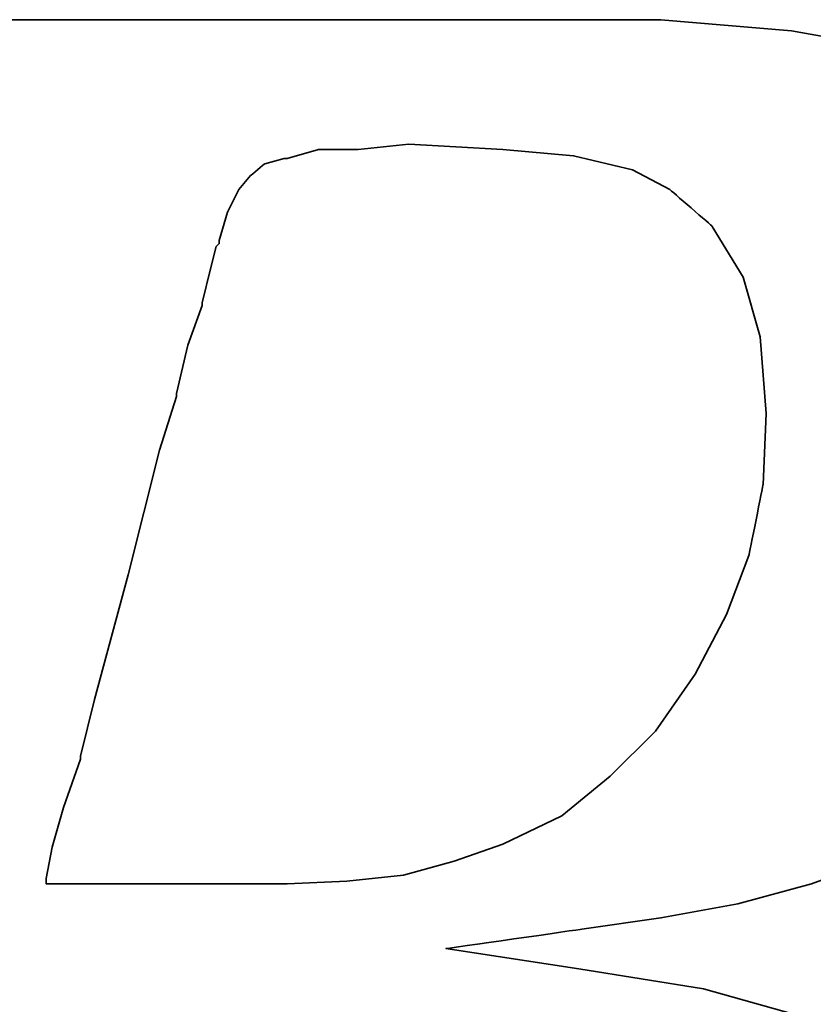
# Model space of a CAD drawing. Extents: x 732 to 1330, y 50 to 540.
# Tile 30 of 45: x 1267.84 to 1269.58, y 185.92 to 188.08. Entities that reach past the tile are written whole.
import ezdxf

# ---------------------------------------------------------------- set-up
doc = ezdxf.new("R2010")
doc.units = 0
doc.header["$MEASUREMENT"] = 0
doc.layers.add('DIM', color=4, linetype='CONTINUOUS')
doc.layers.add('layer 1', color=7, linetype='CONTINUOUS')

# ---------------------------------------------------------------- blocks, each defined once
blk = doc.blocks.new('TBI MOTION logo(完整正式版)')
at = {"layer": 'layer 1', "color": 22, "lineweight": 35}
for points, knots in [([(-64.65375, -6.86375), (-64.65375, -6.86375), (-64.84375, -7.29625), (-64.84375, -7.29625), (-64.84375, -7.29625), (-64.84375, -7.29625), (-64.86875, -7.34375), (-64.86875, -7.34375), (-64.86875, -7.34375), (-64.86875, -7.34375), (-64.86875, -7.36875), (-64.86875, -7.36875), (-64.86875, -7.36875), (-64.86875, -7.36875), (-65.15375, -7.65375), (-65.15375, -7.65375), (-65.15375, -7.65375), (-65.15375, -7.65375), (-65.17875, -7.65375), (-65.17875, -7.65375), (-65.17875, -7.65375), (-65.17875, -7.65375), (-65.20375, -7.67875), (-65.20375, -7.67875), (-65.20375, -7.67875), (-65.20375, -7.67875), (-65.58875, -7.87125), (-65.58875, -7.87125), (-65.58875, -7.87125), (-65.58875, -7.87125), (-65.63375, -7.87125), (-65.63375, -7.87125), (-65.63375, -7.87125), (-65.63375, -7.87125), (-65.65875, -7.89375), (-65.65875, -7.89375), (-65.65875, -7.89375), (-65.65875, -7.89375), (-66.09375, -7.94375), (-66.09375, -7.94375), (-66.09375, -7.94375), (-66.09375, -7.94375), (-66.11375, -7.94375), (-66.11375, -7.94375), (-66.11375, -7.94375), (-66.11375, -7.94375), (-66.16375, -7.94375), (-66.16375, -7.94375), (-66.16375, -7.94375), (-66.16375, -7.94375), (-66.30875, -7.94375), (-66.30875, -7.94375), (-66.30875, -7.94375), (-66.30875, -7.94375), (-66.69375, -7.94375), (-66.69375, -7.94375), (-66.69375, -7.94375), (-66.69375, -7.94375), (-67.07375, -7.94375), (-67.07375, -7.94375), (-67.07375, -7.94375), (-67.07375, -7.94375), (-67.12375, -7.94375), (-67.12375, -7.94375), (-67.12375, -7.94375), (-67.12375, -7.94375), (-67.12375, -7.96625), (-67.12375, -7.96625), (-67.12375, -7.96625), (-67.12375, -7.96625), (-67.14875, -7.99125), (-67.14875, -7.99125), (-67.14875, -7.99125), (-67.14875, -7.99125), (-67.24375, -8.34875), (-67.24375, -8.34875), (-67.24375, -8.34875), (-67.24375, -8.34875), (-67.31375, -8.68625), (-67.31375, -8.68625), (-67.31375, -8.68625), (-67.31375, -8.68625), (-67.26875, -8.68625), (-67.26875, -8.68625), (-67.26875, -8.68625), (-67.26875, -8.68625), (-67.07375, -8.68625), (-67.07375, -8.68625), (-67.07375, -8.68625), (-67.07375, -8.68625), (-66.54875, -8.68625), (-66.54875, -8.68625), (-66.54875, -8.68625), (-66.54875, -8.68625), (-65.82625, -8.68625), (-65.82625, -8.68625), (-65.82625, -8.68625), (-65.82625, -8.68625), (-65.01375, -8.68625), (-65.01375, -8.68625), (-65.01375, -8.68625), (-65.01375, -8.68625), (-64.05375, -8.68625), (-64.05375, -8.68625), (-64.05375, -8.68625), (-64.05375, -8.68625), (-62.08375, -8.68625), (-62.08375, -8.68625), (-62.08375, -8.68625), (-62.08375, -8.68625), (-60.06875, -8.68625), (-60.06875, -8.68625), (-60.06875, -8.68625), (-60.06875, -8.68625), (-59.10875, -8.68625), (-59.10875, -8.68625), (-59.10875, -8.68625), (-59.10875, -8.68625), (-58.29375, -8.68625), (-58.29375, -8.68625), (-58.29375, -8.68625), (-58.29375, -8.68625), (-57.57375, -8.68625), (-57.57375, -8.68625), (-57.57375, -8.68625), (-57.57375, -8.68625), (-57.04875, -8.68625), (-57.04875, -8.68625), (-57.04875, -8.68625), (-57.04875, -8.68625), (-56.85375, -8.68625), (-56.85375, -8.68625), (-56.85375, -8.68625), (-56.85375, -8.68625), (-56.70875, -8.68625), (-56.70875, -8.68625), (-56.70875, -8.68625), (-56.70875, -8.68625), (-56.61375, -8.68625), (-56.61375, -8.68625), (-56.61375, -8.68625), (-56.61375, -8.68625), (-56.56875, -8.68625), (-56.56875, -8.68625), (-56.56875, -8.68625), (-56.56875, -8.68625), (-55.65375, -8.63875), (-55.65375, -8.63875), (-55.65375, -8.63875), (-55.65375, -8.63875), (-54.76875, -8.51875), (-54.76875, -8.51875), (-54.76875, -8.51875), (-54.76875, -8.51875), (-53.90375, -8.30375), (-53.90375, -8.30375), (-53.90375, -8.30375), (-53.90375, -8.30375), (-53.08875, -8.03875), (-53.08875, -8.03875), (-53.08875, -8.03875), (-53.08875, -8.03875), (-52.34375, -7.65375), (-52.34375, -7.65375), (-52.34375, -7.65375), (-52.34375, -7.65375), (-51.69875, -7.29625), (-51.69875, -7.29625), (-51.69875, -7.29625), (-51.69875, -7.29625), (-51.21875, -6.91125), (-51.21875, -6.91125), (-51.21875, -6.91125), (-51.21875, -6.91125), (-50.83375, -6.50375), (-50.83375, -6.50375), (-50.83375, -6.50375), (-50.83375, -6.50375), (-50.44875, -5.94875), (-50.44875, -5.94875), (-50.44875, -5.94875), (-50.44875, -5.94875), (-50.13875, -5.30375), (-50.13875, -5.30375), (-50.13875, -5.30375), (-50.13875, -5.30375), (-49.99375, -4.65375), (-49.99375, -4.65375), (-49.99375, -4.65375), (-49.99375, -4.65375), (-49.92375, -3.98375), (-49.92375, -3.98375), (-49.92375, -3.98375), (-49.92375, -3.98375), (-49.99375, -3.19374), (-49.99375, -3.19374), (-49.99375, -3.19374), (-49.99375, -3.19374), (-50.23374, -2.44874), (-50.23374, -2.44874), (-50.23374, -2.44874), (-50.23374, -2.44874), (-50.59375, -1.87374), (-50.59375, -1.87374), (-50.59375, -1.87374), (-50.59375, -1.87374), (-51.09875, -1.31874), (-51.09875, -1.31874), (-51.09875, -1.31874), (-51.09875, -1.31874), (-51.74375, -0.81875), (-51.74375, -0.81875), (-51.74375, -0.81875), (-51.74375, -0.81875), (-52.53875, -0.48125), (-52.53875, -0.48125), (-52.53875, -0.48125), (-52.53875, -0.48125), (-53.47375, -0.21875), (-53.47375, -0.21875), (-53.47375, -0.21875), (-53.47375, -0.21875), (-54.52875, -0.04874), (-54.52875, -0.04874), (-54.52875, -0.04874), (-54.52875, -0.04874), (-55.65375, 0.12125), (-55.65375, 0.12125), (-55.65375, 0.12125), (-55.65375, 0.12125), (-54.50375, 0.28624), (-54.50375, 0.28624), (-54.50375, 0.28624), (-54.50375, 0.28624), (-53.83375, 0.38124), (-53.83375, 0.38124), (-53.83375, 0.38124), (-53.83375, 0.38124), (-53.18375, 0.50125), (-53.18375, 0.50125), (-53.18375, 0.50125), (-53.18375, 0.50125), (-52.55875, 0.66874), (-52.55875, 0.66874), (-52.55875, 0.66874), (-52.55875, 0.66874), (-52.03375, 0.86124), (-52.03375, 0.86124), (-52.03375, 0.86124), (-52.03375, 0.86124), (-51.50374, 1.03124), (-51.50374, 1.03124), (-51.50374, 1.03124), (-51.50374, 1.03124), (-51.09875, 1.27125), (-51.09875, 1.27125), (-51.09875, 1.27125), (-51.09875, 1.27125), (-50.71375, 1.48624), (-50.71375, 1.48624), (-50.71375, 1.48624), (-50.71375, 1.48624), (-50.37625, 1.77625), (-50.37625, 1.77625), (-50.37625, 1.77625), (-50.37625, 1.77625), (-49.82375, 2.37625), (-49.82375, 2.37625), (-49.82375, 2.37625), (-49.82375, 2.37625), (-49.41875, 2.99625), (-49.41875, 2.99625), (-49.41875, 2.99625), (-49.41875, 2.99625), (-49.22375, 3.76625), (-49.22375, 3.76625), (-49.22375, 3.76625), (-49.22375, 3.76625), (-49.15375, 4.50874), (-49.15375, 4.50874), (-49.15375, 4.50874), (-49.15375, 4.50874), (-49.20375, 5.25125), (-49.20375, 5.25125), (-49.20375, 5.25125), (-49.20375, 5.25125), (-49.41875, 5.92625), (-49.41875, 5.92625), (-49.41875, 5.92625), (-49.41875, 5.92625), (-49.77875, 6.47625), (-49.77875, 6.47625), (-49.77875, 6.47625), (-49.77875, 6.47625), (-50.33125, 7.02624), (-50.33125, 7.02624), (-50.33125, 7.02624), (-50.33125, 7.02624), (-51.00125, 7.43625), (-51.00125, 7.43625), (-51.00125, 7.43625), (-51.00125, 7.43625), (-51.79375, 7.72625), (-51.79375, 7.72625), (-51.79375, 7.72625), (-51.79375, 7.72625), (-52.72875, 7.89124), (-52.72875, 7.89124), (-52.72875, 7.89124), (-52.72875, 7.89124), (-53.83375, 7.98625), (-53.83375, 7.98625), (-53.83375, 7.98625), (-53.83375, 7.98625), (-53.92875, 7.98625), (-53.92875, 7.98625), (-53.92875, 7.98625), (-53.92875, 7.98625), (-54.26375, 7.98625), (-54.26375, 7.98625), (-54.26375, 7.98625), (-54.26375, 7.98625), (-54.74375, 7.98625), (-54.74375, 7.98625), (-54.74375, 7.98625), (-54.74375, 7.98625), (-55.36875, 7.98625), (-55.36875, 7.98625), (-55.36875, 7.98625), (-55.36875, 7.98625), (-56.13375, 7.98625), (-56.13375, 7.98625), (-56.13375, 7.98625), (-56.13375, 7.98625), (-56.94875, 7.98625), (-56.94875, 7.98625), (-56.94875, 7.98625), (-56.94875, 7.98625), (-58.77625, 7.98625), (-58.77625, 7.98625), (-58.77625, 7.98625), (-58.77625, 7.98625), (-60.59875, 7.98625), (-60.59875, 7.98625), (-60.59875, 7.98625), (-60.59875, 7.98625), (-61.41375, 7.98625), (-61.41375, 7.98625), (-61.41375, 7.98625), (-61.41375, 7.98625), (-62.17875, 7.98625), (-62.17875, 7.98625), (-62.17875, 7.98625), (-62.17875, 7.98625), (-62.80375, 7.98625), (-62.80375, 7.98625), (-62.80375, 7.98625), (-62.80375, 7.98625), (-63.30625, 7.98625), (-63.30625, 7.98625), (-63.30625, 7.98625), (-63.30625, 7.98625), (-63.57375, 7.98625), (-63.57375, 7.98625), (-63.57375, 7.98625), (-63.57375, 7.98625), (-63.57375, 7.96375), (-63.57375, 7.96375), (-63.57375, 7.96375), (-63.57375, 7.96375), (-63.59875, 7.94125), (-63.59875, 7.94125), (-63.59875, 7.94125), (-63.59875, 7.94125), (-63.69375, 7.55625), (-63.69375, 7.55625), (-63.69375, 7.55625), (-63.69375, 7.55625), (-63.76375, 7.24624), (-63.76375, 7.24624), (-63.76375, 7.24624), (-63.76375, 7.24624), (-63.23875, 7.24624), (-63.23875, 7.24624), (-63.23875, 7.24624), (-63.23875, 7.24624), (-62.75875, 7.24624), (-62.75875, 7.24624), (-62.75875, 7.24624), (-62.75875, 7.24624), (-62.61125, 7.24624), (-62.61125, 7.24624), (-62.61125, 7.24624), (-62.61125, 7.24624), (-62.56625, 7.24624), (-62.56625, 7.24624), (-62.56625, 7.24624), (-62.56625, 7.24624), (-62.22875, 7.24624), (-62.22875, 7.24624), (-62.22875, 7.24624), (-62.22875, 7.24624), (-62.20375, 7.24624), (-62.20375, 7.24624), (-62.20375, 7.24624), (-62.20375, 7.24624), (-62.17875, 7.21875), (-62.17875, 7.21875), (-62.17875, 7.21875), (-62.17875, 7.21875), (-61.96375, 7.17125), (-61.96375, 7.17125), (-61.96375, 7.17125), (-61.96375, 7.17125), (-61.72375, 7.12624), (-61.72375, 7.12624), (-61.72375, 7.12624), (-61.72375, 7.12624), (-61.70375, 7.12624), (-61.70375, 7.12624), (-61.70375, 7.12624), (-61.70375, 7.12624), (-61.55875, 7.07624), (-61.55875, 7.07624), (-61.55875, 7.07624), (-61.55875, 7.07624), (-61.50875, 7.07624), (-61.50875, 7.07624), (-61.50875, 7.07624), (-61.50875, 7.07624), (-61.48375, 7.02624), (-61.48375, 7.02624), (-61.48375, 7.02624), (-61.48375, 7.02624), (-61.31875, 6.83375), (-61.31875, 6.83375), (-61.31875, 6.83375), (-61.31875, 6.83375), (-61.29375, 6.81125), (-61.29375, 6.81125), (-61.29375, 6.81125), (-61.29375, 6.81125), (-61.29375, 6.78625), (-61.29375, 6.78625), (-61.29375, 6.78625), (-61.29375, 6.78625), (-61.19875, 6.50124), (-61.19875, 6.50124), (-61.19875, 6.50124), (-61.19875, 6.50124), (-61.17375, 6.45124), (-61.17375, 6.45124), (-61.17375, 6.45124), (-61.17375, 6.45124), (-61.19875, 6.40625), (-61.19875, 6.40625), (-61.19875, 6.40625), (-61.19875, 6.40625), (-61.26875, 5.99624), (-61.26875, 5.99624), (-61.26875, 5.99624), (-61.26875, 5.99624), (-61.26875, 5.85125), (-61.26875, 5.85125), (-61.26875, 5.85125), (-61.26875, 5.85125), (-61.26875, 5.82625), (-61.26875, 5.82625), (-61.26875, 5.82625), (-61.26875, 5.82625), (-61.29375, 5.80625), (-61.29375, 5.80625), (-61.29375, 5.80625), (-61.29375, 5.80625), (-61.34125, 5.66125), (-61.34125, 5.66125), (-61.34125, 5.66125), (-61.34125, 5.66125), (-61.41375, 5.44625), (-61.41375, 5.44625), (-61.41375, 5.44625), (-61.41375, 5.44625), (-61.48375, 5.15625), (-61.48375, 5.15625), (-61.48375, 5.15625), (-61.48375, 5.15625), (-61.58375, 4.82124), (-61.58375, 4.82124), (-61.58375, 4.82124), (-61.58375, 4.82124), (-61.79875, 4.00375), (-61.79875, 4.00375), (-61.79875, 4.00375), (-61.79875, 4.00375), (-62.05875, 2.99625), (-62.05875, 2.99625), (-62.05875, 2.99625), (-62.05875, 2.99625), (-62.34875, 1.91625), (-62.34875, 1.91625), (-62.34875, 1.91625), (-62.34875, 1.91625), (-62.97375, -0.41124), (-62.97375, -0.41124), (-62.97375, -0.41124), (-62.97375, -0.41124), (-63.59875, -2.75875), (-63.59875, -2.75875), (-63.59875, -2.75875), (-63.59875, -2.75875), (-63.88375, -3.86374), (-63.88375, -3.86374), (-63.88375, -3.86374), (-63.88375, -3.86374), (-64.14875, -4.82374), (-64.14875, -4.82374), (-64.14875, -4.82374), (-64.14875, -4.82374), (-64.36375, -5.64125), (-64.36375, -5.64125), (-64.36375, -5.64125), (-64.36375, -5.64125), (-64.43625, -5.97625), (-64.43625, -5.97625), (-64.43625, -5.97625), (-64.43625, -5.97625), (-64.50875, -6.28625), (-64.50875, -6.28625), (-64.50875, -6.28625), (-64.50875, -6.28625), (-64.50875, -6.30875), (-64.50875, -6.30875), (-64.50875, -6.30875), (-64.50875, -6.30875), (-64.57875, -6.50375), (-64.57875, -6.50375), (-64.57875, -6.50375), (-64.57875, -6.50375), (-64.62875, -6.69625), (-64.62875, -6.69625), (-64.62875, -6.69625), (-64.62875, -6.69625), (-64.62875, -6.76875), (-64.62875, -6.76875), (-64.62875, -6.76875), (-64.62875, -6.76875), (-64.62875, -6.81375), (-64.62875, -6.81375), (-64.62875, -6.81375), (-64.62875, -6.81375), (-64.62875, -6.83875), (-64.62875, -6.83875), (-64.62875, -6.83875), (-64.62875, -6.83875), (-64.65375, -6.86375), (-64.65375, -6.86375)], [0, 0, 0, 0, 0.0071942, 0.0071942, 0.0071942, 0.0071943, 0.0143885, 0.0143885, 0.0143885, 0.0143885, 0.0215827, 0.0215827, 0.0215827, 0.0215827, 0.028777, 0.028777, 0.028777, 0.028777, 0.0359712, 0.0359712, 0.0359712, 0.0359712, 0.0431655, 0.0431655, 0.0431655, 0.0431655, 0.0503597, 0.0503597, 0.0503597, 0.0503597, 0.057554, 0.057554, 0.057554, 0.057554, 0.0647482, 0.0647482, 0.0647482, 0.0647482, 0.0719424, 0.0719424, 0.0719424, 0.0719425, 0.0791367, 0.0791367, 0.0791367, 0.0791367, 0.0863309, 0.0863309, 0.0863309, 0.0863309, 0.0935252, 0.0935252, 0.0935252, 0.0935252, 0.1007194, 0.1007194, 0.1007194, 0.1007194, 0.1079137, 0.1079137, 0.1079137, 0.1079137, 0.1151079, 0.1151079, 0.1151079, 0.1151079, 0.1223022, 0.1223022, 0.1223022, 0.1223022, 0.1294964, 0.1294964, 0.1294964, 0.1294964, 0.1366906, 0.1366906, 0.1366906, 0.1366907, 0.1438849, 0.1438849, 0.1438849, 0.1438849, 0.1510791, 0.1510791, 0.1510791, 0.1510791, 0.1582734, 0.1582734, 0.1582734, 0.1582734, 0.1654676, 0.1654676, 0.1654676, 0.1654676, 0.1726619, 0.1726619, 0.1726619, 0.1726619, 0.1798561, 0.1798561, 0.1798561, 0.1798561, 0.1870504, 0.1870504, 0.1870504, 0.1870504, 0.1942446, 0.1942446, 0.1942446, 0.1942446, 0.2014388, 0.2014388, 0.2014388, 0.2014389, 0.2086331, 0.2086331, 0.2086331, 0.2086331, 0.2158273, 0.2158273, 0.2158273, 0.2158273, 0.2230216, 0.2230216, 0.2230216, 0.2230216, 0.2302158, 0.2302158, 0.2302158, 0.2302158, 0.2374101, 0.2374101, 0.2374101, 0.2374101, 0.2446043, 0.2446043, 0.2446043, 0.2446043, 0.2517986, 0.2517986, 0.2517986, 0.2517986, 0.2589928, 0.2589928, 0.2589928, 0.2589928, 0.2661871, 0.2661871, 0.2661871, 0.2661871, 0.2733813, 0.2733813, 0.2733813, 0.2733813, 0.2805755, 0.2805755, 0.2805755, 0.2805755, 0.2877698, 0.2877698, 0.2877698, 0.2877698, 0.294964, 0.294964, 0.294964, 0.294964, 0.3021583, 0.3021583, 0.3021583, 0.3021583, 0.3093525, 0.3093525, 0.3093525, 0.3093525, 0.3165468, 0.3165468, 0.3165468, 0.3165468, 0.323741, 0.323741, 0.323741, 0.323741, 0.3309353, 0.3309353, 0.3309353, 0.3309353, 0.3381295, 0.3381295, 0.3381295, 0.3381295, 0.3453237, 0.3453237, 0.3453237, 0.3453238, 0.352518, 0.352518, 0.352518, 0.352518, 0.3597122, 0.3597122, 0.3597122, 0.3597122, 0.3669065, 0.3669065, 0.3669065, 0.3669065, 0.3741007, 0.3741007, 0.3741007, 0.3741007, 0.381295, 0.381295, 0.381295, 0.381295, 0.3884892, 0.3884892, 0.3884892, 0.3884892, 0.3956835, 0.3956835, 0.3956835, 0.3956835, 0.4028777, 0.4028777, 0.4028777, 0.4028777, 0.4100719, 0.4100719, 0.4100719, 0.410072, 0.4172662, 0.4172662, 0.4172662, 0.4172662, 0.4244604, 0.4244604, 0.4244604, 0.4244604, 0.4316547, 0.4316547, 0.4316547, 0.4316547, 0.4388489, 0.4388489, 0.4388489, 0.4388489, 0.4460432, 0.4460432, 0.4460432, 0.4460432, 0.4532374, 0.4532374, 0.4532374, 0.4532374, 0.4604317, 0.4604317, 0.4604317, 0.4604317, 0.4676259, 0.4676259, 0.4676259, 0.4676259, 0.4748201, 0.4748201, 0.4748201, 0.4748202, 0.4820144, 0.4820144, 0.4820144, 0.4820144, 0.4892086, 0.4892086, 0.4892086, 0.4892086, 0.4964029, 0.4964029, 0.4964029, 0.4964029, 0.5035971, 0.5035971, 0.5035971, 0.5035971, 0.5107914, 0.5107914, 0.5107914, 0.5107914, 0.5179856, 0.5179856, 0.5179856, 0.5179856, 0.5251799, 0.5251799, 0.5251799, 0.5251799, 0.5323741, 0.5323741, 0.5323741, 0.5323741, 0.5395683, 0.5395683, 0.5395683, 0.5395684, 0.5467626, 0.5467626, 0.5467626, 0.5467626, 0.5539568, 0.5539568, 0.5539568, 0.5539568, 0.5611511, 0.5611511, 0.5611511, 0.5611511, 0.5683453, 0.5683453, 0.5683453, 0.5683453, 0.5755396, 0.5755396, 0.5755396, 0.5755396, 0.5827338, 0.5827338, 0.5827338, 0.5827338, 0.5899281, 0.5899281, 0.5899281, 0.5899281, 0.5971223, 0.5971223, 0.5971223, 0.5971223, 0.6043165, 0.6043165, 0.6043165, 0.6043166, 0.6115108, 0.6115108, 0.6115108, 0.6115108, 0.618705, 0.618705, 0.618705, 0.618705, 0.6258993, 0.6258993, 0.6258993, 0.6258993, 0.6330935, 0.6330935, 0.6330935, 0.6330935, 0.6402878, 0.6402878, 0.6402878, 0.6402878, 0.647482, 0.647482, 0.647482, 0.647482, 0.6546763, 0.6546763, 0.6546763, 0.6546763, 0.6618705, 0.6618705, 0.6618705, 0.6618705, 0.6690647, 0.6690647, 0.6690647, 0.6690648, 0.676259, 0.676259, 0.676259, 0.676259, 0.6834532, 0.6834532, 0.6834532, 0.6834532, 0.6906475, 0.6906475, 0.6906475, 0.6906475, 0.6978417, 0.6978417, 0.6978417, 0.6978417, 0.705036, 0.705036, 0.705036, 0.705036, 0.7122302, 0.7122302, 0.7122302, 0.7122302, 0.7194245, 0.7194245, 0.7194245, 0.7194245, 0.7266187, 0.7266187, 0.7266187, 0.7266187, 0.7338129, 0.7338129, 0.7338129, 0.733813, 0.7410072, 0.7410072, 0.7410072, 0.7410072, 0.7482014, 0.7482014, 0.7482014, 0.7482014, 0.7553957, 0.7553957, 0.7553957, 0.7553957, 0.7625899, 0.7625899, 0.7625899, 0.7625899, 0.7697842, 0.7697842, 0.7697842, 0.7697842, 0.7769784, 0.7769784, 0.7769784, 0.7769784, 0.7841727, 0.7841727, 0.7841727, 0.7841727, 0.7913669, 0.7913669, 0.7913669, 0.7913669, 0.7985612, 0.7985612, 0.7985612, 0.7985612, 0.8057554, 0.8057554, 0.8057554, 0.8057554, 0.8129496, 0.8129496, 0.8129496, 0.8129497, 0.8201439, 0.8201439, 0.8201439, 0.8201439, 0.8273381, 0.8273381, 0.8273381, 0.8273381, 0.8345324, 0.8345324, 0.8345324, 0.8345324, 0.8417266, 0.8417266, 0.8417266, 0.8417266, 0.8489209, 0.8489209, 0.8489209, 0.8489209, 0.8561151, 0.8561151, 0.8561151, 0.8561151, 0.8633094, 0.8633094, 0.8633094, 0.8633094, 0.8705036, 0.8705036, 0.8705036, 0.8705036, 0.8776978, 0.8776978, 0.8776978, 0.8776979, 0.8848921, 0.8848921, 0.8848921, 0.8848921, 0.8920863, 0.8920863, 0.8920863, 0.8920863, 0.8992806, 0.8992806, 0.8992806, 0.8992806, 0.9064748, 0.9064748, 0.9064748, 0.9064748, 0.9136691, 0.9136691, 0.9136691, 0.9136691, 0.9208633, 0.9208633, 0.9208633, 0.9208633, 0.9280576, 0.9280576, 0.9280576, 0.9280576, 0.9352518, 0.9352518, 0.9352518, 0.9352518, 0.942446, 0.942446, 0.942446, 0.9424461, 0.9496403, 0.9496403, 0.9496403, 0.9496403, 0.9568345, 0.9568345, 0.9568345, 0.9568345, 0.9640288, 0.9640288, 0.9640288, 0.9640288, 0.971223, 0.971223, 0.971223, 0.971223, 0.9784173, 0.9784173, 0.9784173, 0.9784173, 0.9856115, 0.9856115, 0.9856115, 0.9856115, 0.9928058, 0.9928058, 0.9928058, 0.9928058, 1, 1, 1, 1]), ([(-57.50375, 6.35625), (-57.50375, 6.35625), (-57.57375, 6.11625), (-57.57375, 6.11625), (-57.57375, 6.11625), (-57.57375, 6.11625), (-57.57375, 6.09125), (-57.57375, 6.09125), (-57.57375, 6.09125), (-57.57375, 6.09125), (-57.59875, 6.06625), (-57.59875, 6.06625), (-57.59875, 6.06625), (-57.59875, 6.06625), (-57.64875, 5.87625), (-57.64875, 5.87625), (-57.64875, 5.87625), (-57.64875, 5.87625), (-57.71875, 5.58875), (-57.71875, 5.58875), (-57.71875, 5.58875), (-57.71875, 5.58875), (-57.71875, 5.56625), (-57.71875, 5.56625), (-57.71875, 5.56625), (-57.71875, 5.56625), (-57.83875, 5.23125), (-57.83875, 5.23125), (-57.83875, 5.23125), (-57.83875, 5.23125), (-57.93625, 4.82124), (-57.93625, 4.82124), (-57.93625, 4.82124), (-57.93625, 4.82124), (-57.93625, 4.79624), (-57.93625, 4.79624), (-57.93625, 4.79624), (-57.93625, 4.79624), (-58.07875, 4.34125), (-58.07875, 4.34125), (-58.07875, 4.34125), (-58.07875, 4.34125), (-58.34375, 3.28625), (-58.34375, 3.28625), (-58.34375, 3.28625), (-58.34375, 3.28625), (-58.62875, 2.23124), (-58.62875, 2.23124), (-58.62875, 2.23124), (-58.62875, 2.23124), (-58.74875, 1.75125), (-58.74875, 1.75125), (-58.74875, 1.75125), (-58.74875, 1.75125), (-58.74875, 1.72625), (-58.74875, 1.72625), (-58.74875, 1.72625), (-58.74875, 1.72625), (-58.89375, 1.31625), (-58.89375, 1.31625), (-58.89375, 1.31625), (-58.89375, 1.31625), (-58.98875, 0.98124), (-58.98875, 0.98124), (-58.98875, 0.98124), (-58.98875, 0.98124), (-59.03875, 0.71625), (-59.03875, 0.71625), (-59.03875, 0.71625), (-59.03875, 0.71625), (-59.03875, 0.66874), (-59.03875, 0.66874), (-59.03875, 0.66874), (-59.03875, 0.66874), (-58.91875, 0.66874), (-58.91875, 0.66874), (-58.91875, 0.66874), (-58.91875, 0.66874), (-58.53375, 0.66874), (-58.53375, 0.66874), (-58.53375, 0.66874), (-58.53375, 0.66874), (-58.10375, 0.66874), (-58.10375, 0.66874), (-58.10375, 0.66874), (-58.10375, 0.66874), (-57.66875, 0.66874), (-57.66875, 0.66874), (-57.66875, 0.66874), (-57.66875, 0.66874), (-57.33375, 0.66874), (-57.33375, 0.66874), (-57.33375, 0.66874), (-57.33375, 0.66874), (-57.09375, 0.66874), (-57.09375, 0.66874), (-57.09375, 0.66874), (-57.09375, 0.66874), (-56.99875, 0.66874), (-56.99875, 0.66874), (-56.99875, 0.66874), (-56.99875, 0.66874), (-56.49375, 0.69374), (-56.49375, 0.69374), (-56.49375, 0.69374), (-56.49375, 0.69374), (-56.01375, 0.74374), (-56.01375, 0.74374), (-56.01375, 0.74374), (-56.01375, 0.74374), (-55.58375, 0.86124), (-55.58375, 0.86124), (-55.58375, 0.86124), (-55.58375, 0.86124), (-55.17375, 1.00624), (-55.17375, 1.00624), (-55.17375, 1.00624), (-55.17375, 1.00624), (-54.67375, 1.24625), (-54.67375, 1.24625), (-54.67375, 1.24625), (-54.67375, 1.24625), (-54.26375, 1.58124), (-54.26375, 1.58124), (-54.26375, 1.58124), (-54.26375, 1.58124), (-53.87875, 1.96374), (-53.87875, 1.96374), (-53.87875, 1.96374), (-53.87875, 1.96374), (-53.54375, 2.44625), (-53.54375, 2.44625), (-53.54375, 2.44625), (-53.54375, 2.44625), (-53.27875, 2.95125), (-53.27875, 2.95125), (-53.27875, 2.95125), (-53.27875, 2.95125), (-53.08875, 3.45124), (-53.08875, 3.45124), (-53.08875, 3.45124), (-53.08875, 3.45124), (-52.96875, 4.05124), (-52.96875, 4.05124), (-52.96875, 4.05124), (-52.96875, 4.05124), (-52.94375, 4.65125), (-52.94375, 4.65125), (-52.94375, 4.65125), (-52.94375, 4.65125), (-52.99375, 5.30125), (-52.99375, 5.30125), (-52.99375, 5.30125), (-52.99375, 5.30125), (-53.13875, 5.80625), (-53.13875, 5.80625), (-53.13875, 5.80625), (-53.13875, 5.80625), (-53.39875, 6.23625), (-53.39875, 6.23625), (-53.39875, 6.23625), (-53.39875, 6.23625), (-53.75875, 6.54875), (-53.75875, 6.54875), (-53.75875, 6.54875), (-53.75875, 6.54875), (-54.07375, 6.71625), (-54.07375, 6.71625), (-54.07375, 6.71625), (-54.07375, 6.71625), (-54.57375, 6.83375), (-54.57375, 6.83375), (-54.57375, 6.83375), (-54.57375, 6.83375), (-55.17375, 6.88625), (-55.17375, 6.88625), (-55.17375, 6.88625), (-55.17375, 6.88625), (-55.96875, 6.93125), (-55.96875, 6.93125), (-55.96875, 6.93125), (-55.96875, 6.93125), (-56.39875, 6.88625), (-56.39875, 6.88625), (-56.39875, 6.88625), (-56.39875, 6.88625), (-56.42125, 6.88625), (-56.42125, 6.88625), (-56.42125, 6.88625), (-56.42125, 6.88625), (-56.73375, 6.88625), (-56.73375, 6.88625), (-56.73375, 6.88625), (-56.73375, 6.88625), (-56.99875, 6.81125), (-56.99875, 6.81125), (-56.99875, 6.81125), (-56.99875, 6.81125), (-57.02375, 6.81125), (-57.02375, 6.81125), (-57.02375, 6.81125), (-57.02375, 6.81125), (-57.18875, 6.76625), (-57.18875, 6.76625), (-57.18875, 6.76625), (-57.18875, 6.76625), (-57.30875, 6.66625), (-57.30875, 6.66625), (-57.30875, 6.66625), (-57.30875, 6.66625), (-57.40875, 6.54875), (-57.40875, 6.54875), (-57.40875, 6.54875), (-57.40875, 6.54875), (-57.50375, 6.35625), (-57.50375, 6.35625)], [0, 0, 0, 0, 0.0185185, 0.0185185, 0.0185185, 0.0185185, 0.037037, 0.037037, 0.037037, 0.037037, 0.0555556, 0.0555556, 0.0555556, 0.0555556, 0.0740741, 0.0740741, 0.0740741, 0.0740741, 0.0925926, 0.0925926, 0.0925926, 0.0925926, 0.1111111, 0.1111111, 0.1111111, 0.1111111, 0.1296296, 0.1296296, 0.1296296, 0.1296296, 0.1481481, 0.1481481, 0.1481481, 0.1481482, 0.1666667, 0.1666667, 0.1666667, 0.1666667, 0.1851852, 0.1851852, 0.1851852, 0.1851852, 0.2037037, 0.2037037, 0.2037037, 0.2037037, 0.2222222, 0.2222222, 0.2222222, 0.2222222, 0.2407407, 0.2407407, 0.2407407, 0.2407408, 0.2592593, 0.2592593, 0.2592593, 0.2592593, 0.2777778, 0.2777778, 0.2777778, 0.2777778, 0.2962963, 0.2962963, 0.2962963, 0.2962963, 0.3148148, 0.3148148, 0.3148148, 0.3148148, 0.3333333, 0.3333333, 0.3333333, 0.3333333, 0.3518519, 0.3518519, 0.3518519, 0.3518519, 0.3703704, 0.3703704, 0.3703704, 0.3703704, 0.3888889, 0.3888889, 0.3888889, 0.3888889, 0.4074074, 0.4074074, 0.4074074, 0.4074074, 0.4259259, 0.4259259, 0.4259259, 0.4259259, 0.4444444, 0.4444444, 0.4444444, 0.4444445, 0.462963, 0.462963, 0.462963, 0.462963, 0.4814815, 0.4814815, 0.4814815, 0.4814815, 0.5, 0.5, 0.5, 0.5, 0.5185185, 0.5185185, 0.5185185, 0.5185185, 0.537037, 0.537037, 0.537037, 0.537037, 0.5555556, 0.5555556, 0.5555556, 0.5555556, 0.5740741, 0.5740741, 0.5740741, 0.5740741, 0.5925926, 0.5925926, 0.5925926, 0.5925926, 0.6111111, 0.6111111, 0.6111111, 0.6111111, 0.6296296, 0.6296296, 0.6296296, 0.6296296, 0.6481481, 0.6481481, 0.6481481, 0.6481482, 0.6666667, 0.6666667, 0.6666667, 0.6666667, 0.6851852, 0.6851852, 0.6851852, 0.6851852, 0.7037037, 0.7037037, 0.7037037, 0.7037037, 0.7222222, 0.7222222, 0.7222222, 0.7222222, 0.7407407, 0.7407407, 0.7407407, 0.7407408, 0.7592593, 0.7592593, 0.7592593, 0.7592593, 0.7777778, 0.7777778, 0.7777778, 0.7777778, 0.7962963, 0.7962963, 0.7962963, 0.7962963, 0.8148148, 0.8148148, 0.8148148, 0.8148148, 0.8333333, 0.8333333, 0.8333333, 0.8333333, 0.8518519, 0.8518519, 0.8518519, 0.8518519, 0.8703704, 0.8703704, 0.8703704, 0.8703704, 0.8888889, 0.8888889, 0.8888889, 0.8888889, 0.9074074, 0.9074074, 0.9074074, 0.9074074, 0.9259259, 0.9259259, 0.9259259, 0.9259259, 0.9444444, 0.9444444, 0.9444444, 0.9444445, 0.962963, 0.962963, 0.962963, 0.962963, 0.9814815, 0.9814815, 0.9814815, 0.9814815, 1, 1, 1, 1])]:
    blk.add_open_spline(points, degree=3, knots=knots, dxfattribs=at)

msp = doc.modelspace()

# ---------------------------------------------------------------- block references
at = {"layer": 'DIM', "xscale": 0.2591999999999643, "yscale": 0.2591999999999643, "zscale": 0.2591999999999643}
msp.add_blockref('TBI MOTION logo(完整正式版)', (1283.1964, 186.0122), dxfattribs=at)

doc.saveas('drawing.dxf')
